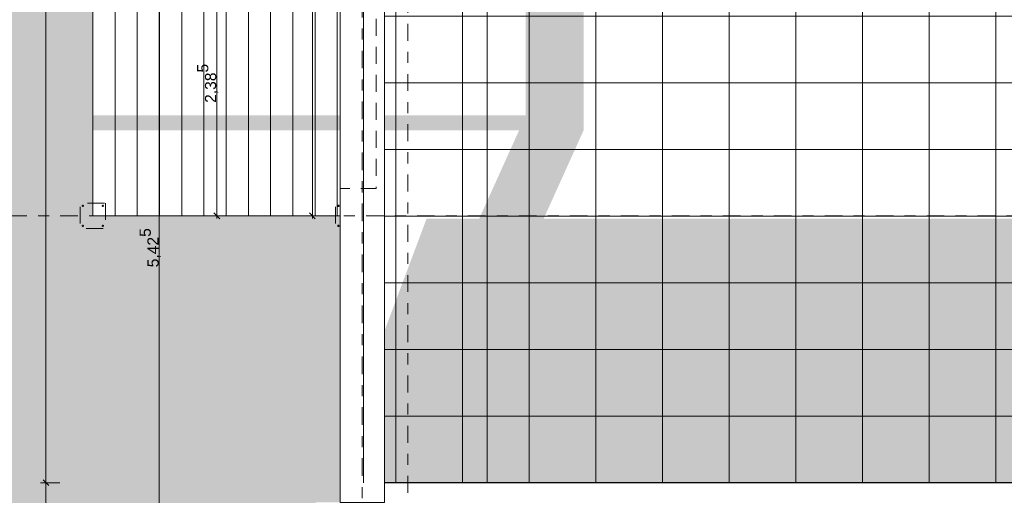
# Model space of a CAD drawing. Header units: metres. Extents: x -180 to 4, y -47 to 4.
# Tile 207 of 256: x -102.5 to -93.64, y -11.21 to -6.93. Entities that reach past the tile are written whole.
import ezdxf

# ---------------------------------------------------------------- set-up
doc = ezdxf.new("R2010")
doc.units = ezdxf.units.M
doc.header["$LTSCALE"] = 0.05
doc.header["$PDMODE"] = 1
doc.header["$PDSIZE"] = -2
for name, pattern in [('ISO-02 Strichlinie', [3.81, 3.048, -0.762]), ('ISO-10 Strichpunktlinie', [4.699, 3.048, -0.762, 0.127, -0.762]), ('Linienart-53', [5.291531, 3.175, -1.058062, 0.352704, -0.705764])]:
    doc.linetypes.add(name, pattern=pattern)
doc.layers.get('0').update_dxf_attribs({"lineweight": 25})
for name, color, linetype, lineweight, true_color in [('30 -35 Decken- 11 Bodendurchbruch', 7, 'Continuous', 15, 0x599559), ('30 -36 Dächer- 3 Dachbeläge', 7, 'Continuous', 15, 0x9999ff), ('70 -72 Beschriftung- 1 Beschriftung allgemein', 7, 'Continuous', 9, 0xff6633), ('70 -72 Beschriftung- 7 Detailverweise Linie', 7, 'Continuous', 9, 0x00dd00), ('70 -76 Bemaßung- 2 Allgemein', 7, 'Continuous', 5, 0x6666cc)]:
    doc.layers.add(name, color=color, linetype=linetype, lineweight=lineweight, true_color=true_color)
for name, color, linetype, lineweight in [('60- 61 allgemeine Ausstattung- 4 Terrassen', 7, 'Continuous', 9), ('70 -71 Achsen- 1 Gebäudeachsen', 7, 'Linienart-53', 18), ('70 -72 Beschriftung-14 Schatten', 7, 'Continuous', 5), ('Keine', 7, 'Continuous', 9)]:
    doc.layers.add(name, color=color, linetype=linetype, lineweight=lineweight)
doc.styles.add('Arial', font='arial.ttf')
doc.dimstyles.new('k+k 1_50', dxfattribs={"dimtxt": 0.075516, "dimasz": 0.05302, "dimexe": 0.05, "dimexo": 0.15, "dimgap": 0.01, "dimtad": 1, "dimdec": 3, "dimtxsty": 'Arial', "dimblk": 'VW_SLASH', "dimblk1": 'VW_SLASH', "dimblk2": 'VW_SLASH', "dimcen": 0, "dimdle": 0.05, "dimadec": 3, "dimazin": 0, "dimtfac": 0.75, "dimtdec": 3, "dimtix": 1, "dimtmove": 0, "dimatfit": 0, "dimldrblk": 'VW_SLASH-1', "dimfxl": 0.125, "dimfxlon": 1, "dimfrac": 2, "dimtolj": 1, "dimarcsym": 0})
doc.dimstyles.new('k+k_klein', dxfattribs={"dimtxt": 0.075516, "dimasz": 0.05302, "dimexe": 0.05, "dimexo": 0.15, "dimgap": 0.005, "dimtad": 1, "dimdec": 3, "dimtxsty": 'Arial', "dimblk": 'VW_SLASH-2', "dimblk1": 'VW_SLASH-2', "dimblk2": 'VW_SLASH-2', "dimcen": 0, "dimdle": 0.025, "dimadec": 3, "dimazin": 0, "dimtfac": 0.75, "dimtdec": 3, "dimtix": 1, "dimtmove": 0, "dimatfit": 0, "dimldrblk": 'VW_FILLEDARROW', "dimfxl": 0.1, "dimfxlon": 1, "dimfrac": 2, "dimtolj": 1, "dimarcsym": 0})

# ---------------------------------------------------------------- blocks, each defined once
blk = doc.blocks.new('Gruppe-365')
at = {"color": 255, "lineweight": 9}
blk.add_wipeout([(-74.6216, -0.277), (-74.6216, -0.732), (-82.636, -0.732), (-82.636, -3.5964), (-81.5037, -3.5964), (-81.5037, -5.5564), (-82.636, -5.5564), (-82.636, -7.647), (-78.391, -7.647), (-78.391, -9.597), (-82.636, -9.597), (-82.636, -11.982), (-99.136, -11.982), (-99.136, -30.912), (-74.9949, -30.912), (-74.9949, -13.7471), (-74.6216, -13.7471), (-74.6216, -31.367), (-99.591, -31.367), (-99.591, -11.527), (-83.091, -11.527), (-83.091, -0.277)], dxfattribs=at).dxf.layer = '30 -36 Dächer- 3 Dachbeläge'
blk = doc.blocks.new('Gruppe-1381')
at = {"layer": 'Keine', "color": 7, "linetype": 'ISO-02 Strichlinie', "lineweight": 9, "transparency": 33554687, "flags": 128}
for points in [[(-99.431, -8.582), (-99.431, -8.812), (-99.661, -8.812), (-99.661, -8.582)], [(-99.636, -8.613), (-99.6366, -8.613), (-99.6372, -8.6129), (-99.6377, -8.6128), (-99.6383, -8.6126), (-99.6388, -8.6123), (-99.6393, -8.612), (-99.6398, -8.6117), (-99.6402, -8.6113), (-99.6406, -8.6108), (-99.641, -8.6104), (-99.6413, -8.6099), (-99.6415, -8.6093), (-99.6417, -8.6088), (-99.6419, -8.6082), (-99.642, -8.6076), (-99.642, -8.607), (-99.642, -8.6065), (-99.6419, -8.6059), (-99.6417, -8.6053), (-99.6415, -8.6047), (-99.6413, -8.6042), (-99.641, -8.6037), (-99.6406, -8.6032), (-99.6402, -8.6028), (-99.6398, -8.6024), (-99.6393, -8.6021), (-99.6388, -8.6018), (-99.6383, -8.6015), (-99.6377, -8.6013), (-99.6372, -8.6012), (-99.6366, -8.6011), (-99.636, -8.601), (-99.6354, -8.6011), (-99.6348, -8.6012), (-99.6343, -8.6013), (-99.6337, -8.6015), (-99.6332, -8.6018), (-99.6327, -8.6021), (-99.6322, -8.6024), (-99.6318, -8.6028), (-99.6314, -8.6032), (-99.631, -8.6037), (-99.6307, -8.6042), (-99.6305, -8.6047), (-99.6303, -8.6053), (-99.6301, -8.6059), (-99.63, -8.6065), (-99.63, -8.607), (-99.63, -8.6076), (-99.6301, -8.6082), (-99.6303, -8.6088), (-99.6305, -8.6093), (-99.6307, -8.6099), (-99.631, -8.6104), (-99.6314, -8.6108), (-99.6318, -8.6113), (-99.6322, -8.6117), (-99.6327, -8.612), (-99.6332, -8.6123), (-99.6337, -8.6126), (-99.6343, -8.6128), (-99.6348, -8.6129), (-99.6354, -8.613)], [(-99.456, -8.613), (-99.4566, -8.613), (-99.4572, -8.6129), (-99.4577, -8.6128), (-99.4583, -8.6126), (-99.4588, -8.6123), (-99.4593, -8.612), (-99.4598, -8.6117), (-99.4602, -8.6113), (-99.4606, -8.6108), (-99.461, -8.6104), (-99.4613, -8.6099), (-99.4615, -8.6093), (-99.4617, -8.6088), (-99.4619, -8.6082), (-99.462, -8.6076), (-99.462, -8.607), (-99.462, -8.6065), (-99.4619, -8.6059), (-99.4617, -8.6053), (-99.4615, -8.6047), (-99.4613, -8.6042), (-99.461, -8.6037), (-99.4606, -8.6032), (-99.4602, -8.6028), (-99.4598, -8.6024), (-99.4593, -8.6021), (-99.4588, -8.6018), (-99.4583, -8.6015), (-99.4577, -8.6013), (-99.4572, -8.6012), (-99.4566, -8.6011), (-99.456, -8.601), (-99.4554, -8.6011), (-99.4548, -8.6012), (-99.4543, -8.6013), (-99.4537, -8.6015), (-99.4532, -8.6018), (-99.4527, -8.6021), (-99.4522, -8.6024), (-99.4518, -8.6028), (-99.4514, -8.6032), (-99.451, -8.6037), (-99.4507, -8.6042), (-99.4505, -8.6047), (-99.4503, -8.6053), (-99.4501, -8.6059), (-99.45, -8.6065), (-99.45, -8.607), (-99.45, -8.6076), (-99.4501, -8.6082), (-99.4503, -8.6088), (-99.4505, -8.6093), (-99.4507, -8.6099), (-99.451, -8.6104), (-99.4514, -8.6108), (-99.4518, -8.6113), (-99.4522, -8.6117), (-99.4527, -8.612), (-99.4532, -8.6123), (-99.4537, -8.6126), (-99.4543, -8.6128), (-99.4548, -8.6129), (-99.4554, -8.613)], [(-99.636, -8.793), (-99.6366, -8.793), (-99.6372, -8.7929), (-99.6377, -8.7928), (-99.6383, -8.7926), (-99.6388, -8.7923), (-99.6393, -8.792), (-99.6398, -8.7917), (-99.6402, -8.7913), (-99.6406, -8.7908), (-99.641, -8.7904), (-99.6413, -8.7899), (-99.6415, -8.7893), (-99.6417, -8.7888), (-99.6419, -8.7882), (-99.642, -8.7876), (-99.642, -8.787), (-99.642, -8.7865), (-99.6419, -8.7859), (-99.6417, -8.7853), (-99.6415, -8.7847), (-99.6413, -8.7842), (-99.641, -8.7837), (-99.6406, -8.7832), (-99.6402, -8.7828), (-99.6398, -8.7824), (-99.6393, -8.7821), (-99.6388, -8.7818), (-99.6383, -8.7815), (-99.6377, -8.7813), (-99.6372, -8.7812), (-99.6366, -8.7811), (-99.636, -8.781), (-99.6354, -8.7811), (-99.6348, -8.7812), (-99.6343, -8.7813), (-99.6337, -8.7815), (-99.6332, -8.7818), (-99.6327, -8.7821), (-99.6322, -8.7824), (-99.6318, -8.7828), (-99.6314, -8.7832), (-99.631, -8.7837), (-99.6307, -8.7842), (-99.6305, -8.7847), (-99.6303, -8.7853), (-99.6301, -8.7859), (-99.63, -8.7865), (-99.63, -8.787), (-99.63, -8.7876), (-99.6301, -8.7882), (-99.6303, -8.7888), (-99.6305, -8.7893), (-99.6307, -8.7899), (-99.631, -8.7904), (-99.6314, -8.7908), (-99.6318, -8.7913), (-99.6322, -8.7917), (-99.6327, -8.792), (-99.6332, -8.7923), (-99.6337, -8.7926), (-99.6343, -8.7928), (-99.6348, -8.7929), (-99.6354, -8.793)], [(-99.456, -8.793), (-99.4566, -8.793), (-99.4572, -8.7929), (-99.4577, -8.7928), (-99.4583, -8.7926), (-99.4588, -8.7923), (-99.4593, -8.792), (-99.4598, -8.7917), (-99.4602, -8.7913), (-99.4606, -8.7908), (-99.461, -8.7904), (-99.4613, -8.7899), (-99.4615, -8.7893), (-99.4617, -8.7888), (-99.4619, -8.7882), (-99.462, -8.7876), (-99.462, -8.787), (-99.462, -8.7865), (-99.4619, -8.7859), (-99.4617, -8.7853), (-99.4615, -8.7847), (-99.4613, -8.7842), (-99.461, -8.7837), (-99.4606, -8.7832), (-99.4602, -8.7828), (-99.4598, -8.7824), (-99.4593, -8.7821), (-99.4588, -8.7818), (-99.4583, -8.7815), (-99.4577, -8.7813), (-99.4572, -8.7812), (-99.4566, -8.7811), (-99.456, -8.781), (-99.4554, -8.7811), (-99.4548, -8.7812), (-99.4543, -8.7813), (-99.4537, -8.7815), (-99.4532, -8.7818), (-99.4527, -8.7821), (-99.4522, -8.7824), (-99.4518, -8.7828), (-99.4514, -8.7832), (-99.451, -8.7837), (-99.4507, -8.7842), (-99.4505, -8.7847), (-99.4503, -8.7853), (-99.4501, -8.7859), (-99.45, -8.7865), (-99.45, -8.787), (-99.45, -8.7876), (-99.4501, -8.7882), (-99.4503, -8.7888), (-99.4505, -8.7893), (-99.4507, -8.7899), (-99.451, -8.7904), (-99.4514, -8.7908), (-99.4518, -8.7913), (-99.4522, -8.7917), (-99.4527, -8.792), (-99.4532, -8.7923), (-99.4537, -8.7926), (-99.4543, -8.7928), (-99.4548, -8.7929), (-99.4554, -8.793)]]:
    blk.add_lwpolyline(points, close=True, dxfattribs=at)
blk = doc.blocks.new('Gruppe-1382')
at = {"layer": 'Keine', "color": 7, "linetype": 'ISO-02 Strichlinie', "lineweight": 9, "transparency": 33554687, "flags": 128}
for points in [[(-101.731, -8.582), (-101.731, -8.812), (-101.961, -8.812), (-101.961, -8.582)], [(-101.936, -8.613), (-101.9366, -8.613), (-101.9372, -8.6129), (-101.9377, -8.6128), (-101.9383, -8.6126), (-101.9388, -8.6123), (-101.9393, -8.612), (-101.9398, -8.6117), (-101.9402, -8.6113), (-101.9406, -8.6108), (-101.941, -8.6104), (-101.9413, -8.6099), (-101.9415, -8.6093), (-101.9417, -8.6088), (-101.9419, -8.6082), (-101.942, -8.6076), (-101.942, -8.607), (-101.942, -8.6065), (-101.9419, -8.6059), (-101.9417, -8.6053), (-101.9415, -8.6047), (-101.9413, -8.6042), (-101.941, -8.6037), (-101.9406, -8.6032), (-101.9402, -8.6028), (-101.9398, -8.6024), (-101.9393, -8.6021), (-101.9388, -8.6018), (-101.9383, -8.6015), (-101.9377, -8.6013), (-101.9372, -8.6012), (-101.9366, -8.6011), (-101.936, -8.601), (-101.9354, -8.6011), (-101.9348, -8.6012), (-101.9343, -8.6013), (-101.9337, -8.6015), (-101.9332, -8.6018), (-101.9327, -8.6021), (-101.9322, -8.6024), (-101.9318, -8.6028), (-101.9314, -8.6032), (-101.931, -8.6037), (-101.9307, -8.6042), (-101.9305, -8.6047), (-101.9303, -8.6053), (-101.9301, -8.6059), (-101.93, -8.6065), (-101.93, -8.607), (-101.93, -8.6076), (-101.9301, -8.6082), (-101.9303, -8.6088), (-101.9305, -8.6093), (-101.9307, -8.6099), (-101.931, -8.6104), (-101.9314, -8.6108), (-101.9318, -8.6113), (-101.9322, -8.6117), (-101.9327, -8.612), (-101.9332, -8.6123), (-101.9337, -8.6126), (-101.9343, -8.6128), (-101.9348, -8.6129), (-101.9354, -8.613)], [(-101.756, -8.613), (-101.7566, -8.613), (-101.7572, -8.6129), (-101.7577, -8.6128), (-101.7583, -8.6126), (-101.7588, -8.6123), (-101.7593, -8.612), (-101.7598, -8.6117), (-101.7602, -8.6113), (-101.7606, -8.6108), (-101.761, -8.6104), (-101.7613, -8.6099), (-101.7615, -8.6093), (-101.7617, -8.6088), (-101.7619, -8.6082), (-101.762, -8.6076), (-101.762, -8.607), (-101.762, -8.6065), (-101.7619, -8.6059), (-101.7617, -8.6053), (-101.7615, -8.6047), (-101.7613, -8.6042), (-101.761, -8.6037), (-101.7606, -8.6032), (-101.7602, -8.6028), (-101.7598, -8.6024), (-101.7593, -8.6021), (-101.7588, -8.6018), (-101.7583, -8.6015), (-101.7577, -8.6013), (-101.7572, -8.6012), (-101.7566, -8.6011), (-101.756, -8.601), (-101.7554, -8.6011), (-101.7548, -8.6012), (-101.7543, -8.6013), (-101.7537, -8.6015), (-101.7532, -8.6018), (-101.7527, -8.6021), (-101.7522, -8.6024), (-101.7518, -8.6028), (-101.7514, -8.6032), (-101.751, -8.6037), (-101.7507, -8.6042), (-101.7505, -8.6047), (-101.7503, -8.6053), (-101.7501, -8.6059), (-101.75, -8.6065), (-101.75, -8.607), (-101.75, -8.6076), (-101.7501, -8.6082), (-101.7503, -8.6088), (-101.7505, -8.6093), (-101.7507, -8.6099), (-101.751, -8.6104), (-101.7514, -8.6108), (-101.7518, -8.6113), (-101.7522, -8.6117), (-101.7527, -8.612), (-101.7532, -8.6123), (-101.7537, -8.6126), (-101.7543, -8.6128), (-101.7548, -8.6129), (-101.7554, -8.613)], [(-101.936, -8.793), (-101.9366, -8.793), (-101.9372, -8.7929), (-101.9377, -8.7928), (-101.9383, -8.7926), (-101.9388, -8.7923), (-101.9393, -8.792), (-101.9398, -8.7917), (-101.9402, -8.7913), (-101.9406, -8.7908), (-101.941, -8.7904), (-101.9413, -8.7899), (-101.9415, -8.7893), (-101.9417, -8.7888), (-101.9419, -8.7882), (-101.942, -8.7876), (-101.942, -8.787), (-101.942, -8.7865), (-101.9419, -8.7859), (-101.9417, -8.7853), (-101.9415, -8.7847), (-101.9413, -8.7842), (-101.941, -8.7837), (-101.9406, -8.7832), (-101.9402, -8.7828), (-101.9398, -8.7824), (-101.9393, -8.7821), (-101.9388, -8.7818), (-101.9383, -8.7815), (-101.9377, -8.7813), (-101.9372, -8.7812), (-101.9366, -8.7811), (-101.936, -8.781), (-101.9354, -8.7811), (-101.9348, -8.7812), (-101.9343, -8.7813), (-101.9337, -8.7815), (-101.9332, -8.7818), (-101.9327, -8.7821), (-101.9322, -8.7824), (-101.9318, -8.7828), (-101.9314, -8.7832), (-101.931, -8.7837), (-101.9307, -8.7842), (-101.9305, -8.7847), (-101.9303, -8.7853), (-101.9301, -8.7859), (-101.93, -8.7865), (-101.93, -8.787), (-101.93, -8.7876), (-101.9301, -8.7882), (-101.9303, -8.7888), (-101.9305, -8.7893), (-101.9307, -8.7899), (-101.931, -8.7904), (-101.9314, -8.7908), (-101.9318, -8.7913), (-101.9322, -8.7917), (-101.9327, -8.792), (-101.9332, -8.7923), (-101.9337, -8.7926), (-101.9343, -8.7928), (-101.9348, -8.7929), (-101.9354, -8.793)], [(-101.756, -8.793), (-101.7566, -8.793), (-101.7572, -8.7929), (-101.7577, -8.7928), (-101.7583, -8.7926), (-101.7588, -8.7923), (-101.7593, -8.792), (-101.7598, -8.7917), (-101.7602, -8.7913), (-101.7606, -8.7908), (-101.761, -8.7904), (-101.7613, -8.7899), (-101.7615, -8.7893), (-101.7617, -8.7888), (-101.7619, -8.7882), (-101.762, -8.7876), (-101.762, -8.787), (-101.762, -8.7865), (-101.7619, -8.7859), (-101.7617, -8.7853), (-101.7615, -8.7847), (-101.7613, -8.7842), (-101.761, -8.7837), (-101.7606, -8.7832), (-101.7602, -8.7828), (-101.7598, -8.7824), (-101.7593, -8.7821), (-101.7588, -8.7818), (-101.7583, -8.7815), (-101.7577, -8.7813), (-101.7572, -8.7812), (-101.7566, -8.7811), (-101.756, -8.781), (-101.7554, -8.7811), (-101.7548, -8.7812), (-101.7543, -8.7813), (-101.7537, -8.7815), (-101.7532, -8.7818), (-101.7527, -8.7821), (-101.7522, -8.7824), (-101.7518, -8.7828), (-101.7514, -8.7832), (-101.751, -8.7837), (-101.7507, -8.7842), (-101.7505, -8.7847), (-101.7503, -8.7853), (-101.7501, -8.7859), (-101.75, -8.7865), (-101.75, -8.787), (-101.75, -8.7876), (-101.7501, -8.7882), (-101.7503, -8.7888), (-101.7505, -8.7893), (-101.7507, -8.7899), (-101.751, -8.7904), (-101.7514, -8.7908), (-101.7518, -8.7913), (-101.7522, -8.7917), (-101.7527, -8.792), (-101.7532, -8.7923), (-101.7537, -8.7926), (-101.7543, -8.7928), (-101.7548, -8.7929), (-101.7554, -8.793)]]:
    blk.add_lwpolyline(points, close=True, dxfattribs=at)
blk = doc.blocks.new('Gruppe-1384')
at = {"color": 255, "linetype": 'ISO-02 Strichlinie', "lineweight": 5, "transparency": 33554483}
blk.add_wipeout([(-99.35099996, -11.10004198), (-99.35099996, -11.27704198), (-99.84099996, -11.27704198), (-99.84099996, -11.76704198), (-100.01799996, -11.76704198), (-100.01799996, -12.11704198), (-107.02059596, -12.11704198), (-107.02059596, -11.89704198), (-106.82099996, -11.89704198), (-106.82099996, -11.49704198), (-107.02059596, -11.49704198), (-107.02059596, -0.94704198), (-99.54599996, -0.94704198), (-99.54599996, -2.69704198), (-101.84599996, -2.69704198), (-101.84599996, -8.69704198), (-99.54599996, -8.69704198), (-99.54599996, -11.10004198)], dxfattribs=at).dxf.layer = '60- 61 allgemeine Ausstattung- 4 Terrassen'
at = {"layer": '60- 61 allgemeine Ausstattung- 4 Terrassen', "linetype": 'Continuous', "lineweight": 9, "transparency": 33554483}
h = blk.add_hatch(dxfattribs=at)
h.set_pattern_fill('Sand 1 sehr fein SRF', style=0, pattern_type=2)
h.set_pattern_definition([(-22, (-129.5485, -6.532042), (-0.018555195, 0.04226461), [0.000625, -0.061875]), (14, (-129.540251, -6.554718), (-0.037110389, -0.027832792), [0.000625, -0.030625]), (-3.77456, (-129.599014, -6.56915), (-0.01958604, 0.06597403), [0.00028186, -0.09367194]), (-68, (-129.42892, -6.50524), (0.1926424, 0.04408), [0.00028125, -0.09346875]), (96, (-129.562934, -6.596983), (-0.036105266, -0.06319548), [0.0005625, -0.0931875]), (132, (-129.5351, -6.57328), (0.040202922, 0.004123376), [0.0003125, -0.0621875]), (-17, (-129.567055, -6.55678), (0.0930531, 0.02892868), [0.000625, -0.061875]), (-145, (-129.5619, -6.551625), (0.06266964, -0.04009224), [0.000625, -0.061875]), (-137, (-129.57633, -6.548533), (0.0494443, -0.02123569), [0.000625, -0.061875])])
h.paths.add_polyline_path([(-99.84099996, -11.27704198), (-99.35099996, -11.27704198), (-99.35099996, -11.10004198), (-99.54599996, -11.10004198), (-99.54599996, -8.69704198), (-101.84599996, -8.69704198), (-101.84599996, -2.69704198), (-99.54599996, -2.69704198), (-99.54599996, -0.94704198), (-159.62399996, -0.94704198), (-159.62399996, -2.69704198), (-155.87399996, -2.69704198), (-155.87399996, -8.69704198), (-159.62399996, -8.69704198), (-159.62399996, -11.62704198), (-159.80099996, -11.62704198), (-159.80099996, -12.11704198), (-100.01799996, -12.11704198), (-100.01799996, -11.76704198), (-99.84099996, -11.76704198)])
h.paths.add_polyline_path([(-152.82099996, -11.49704198), (-152.42099996, -11.49704198), (-152.42099996, -11.89704198), (-152.82099996, -11.89704198)])
h.paths.add_polyline_path([(-107.22099996, -11.49704198), (-106.82099996, -11.49704198), (-106.82099996, -11.89704198), (-107.22099996, -11.89704198)])
h.paths.add_polyline_path([(-114.82099996, -11.49704198), (-114.42099996, -11.49704198), (-114.42099996, -11.89704198), (-114.82099996, -11.89704198)])
h.paths.add_polyline_path([(-122.42099996, -11.49704198), (-122.02099996, -11.49704198), (-122.02099996, -11.89704198), (-122.42099996, -11.89704198)])
h.paths.add_polyline_path([(-130.02099996, -11.49704198), (-129.62099996, -11.49704198), (-129.62099996, -11.89704198), (-130.02099996, -11.89704198)])
h.paths.add_polyline_path([(-137.62099996, -11.49704198), (-137.22099996, -11.49704198), (-137.22099996, -11.89704198), (-137.62099996, -11.89704198)])
h.paths.add_polyline_path([(-145.22099996, -11.49704198), (-144.82099996, -11.49704198), (-144.82099996, -11.89704198), (-145.22099996, -11.89704198)])
at = {"layer": '60- 61 allgemeine Ausstattung- 4 Terrassen', "linetype": 'Continuous', "lineweight": 9, "transparency": 33554534}
h = blk.add_hatch(dxfattribs=at)
h.set_pattern_fill('Platte 60_60 SRF-1', style=0, pattern_type=2)
h.set_pattern_definition([(90, (-83.5178, -11.10004), (-0.6, 7e-17), []), (0, (-83.5178, -11.10004), (0, 0.6), [])])
h.paths.add_polyline_path([(-83.51799996, -8.69594214), (-88.91799996, -8.69756841), (-88.91713959, -2.69756841), (-83.51799996, -2.69756841), (-83.51799996, -0.94704198), (-99.54599996, -0.94704198), (-99.54599996, -11.10004198), (-83.51799996, -11.10004198)])
at = {"layer": '60- 61 allgemeine Ausstattung- 4 Terrassen', "linetype": 'Continuous', "lineweight": 9, "transparency": 33554495}
h = blk.add_hatch(dxfattribs=at)
h.set_pattern_fill('Dämmstoff v 2mm SRF', style=0, pattern_type=2)
h.set_pattern_definition([(90, (-101.846, -2.69704), (0.2, 0), [])])
h.paths.add_polyline_path([(-101.84599996, -2.69704198), (-99.54599996, -2.69704198), (-99.54599996, -8.69704198), (-101.84599996, -8.69704198)])
at = {"layer": '60- 61 allgemeine Ausstattung- 4 Terrassen', "color": 252, "linetype": 'Continuous', "lineweight": 9, "true_color": 0x888888, "transparency": 33554687, "flags": 128}
blk.add_lwpolyline([(-83.51799996, -8.69594214), (-88.91799996, -8.69756841), (-88.91713959, -2.69756841), (-83.51799996, -2.69756841), (-83.51799996, -0.94704198), (-99.54599996, -0.94704198), (-99.54599996, -11.10004198), (-83.51799996, -11.10004198)], close=True, dxfattribs=at)
at = {"layer": '60- 61 allgemeine Ausstattung- 4 Terrassen', "color": 252, "linetype": 'Continuous', "true_color": 0x888888, "flags": 128}
blk.add_lwpolyline([(-101.84599996, -2.69704198), (-99.54599996, -2.69704198), (-99.54599996, -8.69704198), (-101.84599996, -8.69704198)], close=True, dxfattribs=at)
at = {"layer": '70 -72 Beschriftung- 1 Beschriftung allgemein', "color": 7}
for name in ['Gruppe-1382', 'Gruppe-1381']:
    blk.add_blockref(name, (0, 0), dxfattribs=at)
blk = doc.blocks.new('Gruppe-1438')
at = {"layer": '70 -72 Beschriftung-14 Schatten', "linetype": 'Continuous', "lineweight": 0, "transparency": 33554495}
h = blk.add_hatch(color=7, dxfattribs=at)
h.paths.add_polyline_path([(-99.3181, -9.9923), (-99.7998, -11.277), (-99.381, -11.277), (-99.381, -11.1), (-83.518, -11.1), (-83.518, -8.7228), (-97.7878, -8.7228), (-97.4287, -7.9275), (-97.4287, 0.15), (-97.9487, 0.15), (-97.9487, -7.7933), (-105.0287, -7.7933), (-105.0287, 0.15), (-105.5487, 0.15), (-105.5487, -7.7933), (-112.6287, -7.7933), (-112.6287, 0.15), (-113.1487, 0.15), (-113.1487, -7.7933), (-120.2287, -7.7933), (-120.2287, 0.15), (-120.7487, 0.15), (-120.7487, -7.7933), (-127.8287, -7.7933), (-127.8287, 0.15), (-128.3487, 0.15), (-128.3487, -7.7933), (-135.4287, -7.7933), (-135.4287, 0.15), (-135.9487, 0.15), (-135.9487, -7.7933), (-143.0287, -7.7933), (-143.0287, 0.15), (-143.5487, 0.15), (-143.5487, -7.7933), (-150.6287, -7.7933), (-150.6287, 0.15), (-151.1487, 0.15), (-151.1487, -7.7933), (-158.2287, -7.7933), (-158.2287, 0.15), (-158.7487, 0.15), (-158.7487, -0.087), (-159.801, -0.087), (-159.801, -9.1985), (-166.4632, -9.1985), (-166.4632, -0.057), (-166.9832, -0.057), (-166.9832, -9.1985), (-174.0632, -9.1985), (-174.0632, -0.027), (-174.5832, -0.027), (-174.5832, -9.1985), (-175.221, -10.6111), (-175.221, -11.897), (-174.0632, -9.3327), (-167.0438, -9.3327), (-167.621, -10.6111), (-167.621, -11.897), (-166.4632, -9.3327), (-159.801, -9.3327), (-159.801, -10.1239), (-160.021, -10.6111), (-160.021, -11.897), (-159.831, -11.4762), (-159.831, -12.1155), (-158.8723, -9.9923), (-152.1416, -9.9923), (-152.421, -10.6111), (-152.421, -11.897), (-151.561, -9.9923), (-144.5416, -9.9923), (-144.821, -10.6111), (-144.821, -11.897), (-143.961, -9.9923), (-136.9416, -9.9923), (-137.221, -10.6111), (-137.221, -11.897), (-136.361, -9.9923), (-129.3416, -9.9923), (-129.621, -10.6111), (-129.621, -11.897), (-128.761, -9.9923), (-121.7416, -9.9923), (-122.021, -10.6111), (-122.021, -11.897), (-121.161, -9.9923), (-114.1416, -9.9923), (-114.421, -10.6111), (-114.421, -11.897), (-113.561, -9.9923), (-106.5416, -9.9923), (-106.821, -10.6111), (-106.821, -11.897), (-105.961, -9.9923)])
h.paths.add_polyline_path([(-151.2093, -7.9275), (-152.081, -9.8581), (-158.8117, -9.8581), (-158.7093, -9.6311), (-158.7093, -8.9919), (-158.2287, -7.9275)])
h.paths.add_polyline_path([(-99.2677, -9.8581), (-105.9004, -9.8581), (-105.0287, -7.9275), (-98.0093, -7.9275), (-98.3684, -8.7228), (-98.8421, -8.7228)])
h.paths.add_polyline_path([(-112.6287, -7.9275), (-105.6093, -7.9275), (-106.481, -9.8581), (-113.5004, -9.8581)])
h.paths.add_polyline_path([(-120.2287, -7.9275), (-113.2093, -7.9275), (-114.081, -9.8581), (-121.1004, -9.8581)])
h.paths.add_polyline_path([(-127.8287, -7.9275), (-120.8093, -7.9275), (-121.681, -9.8581), (-128.7004, -9.8581)])
h.paths.add_polyline_path([(-135.4287, -7.9275), (-128.4093, -7.9275), (-129.281, -9.8581), (-136.3004, -9.8581)])
h.paths.add_polyline_path([(-143.0287, -7.9275), (-136.0093, -7.9275), (-136.881, -9.8581), (-143.9004, -9.8581)])
h.paths.add_polyline_path([(-150.6287, -7.9275), (-143.6093, -7.9275), (-144.481, -9.8581), (-151.5004, -9.8581)])
at = {"color": 255, "lineweight": 9}
blk.add_wipeout([(-99.621, -0.247), (-99.221, -0.247), (-99.221, -11.277), (-99.621, -11.277)], dxfattribs=at).dxf.layer = '60- 61 allgemeine Ausstattung- 4 Terrassen'
at = {"layer": '60- 61 allgemeine Ausstattung- 4 Terrassen', "lineweight": 9, "flags": 128}
blk.add_lwpolyline([(-99.621, -0.247), (-99.221, -0.247), (-99.221, -11.277), (-99.621, -11.277)], close=True, dxfattribs=at)
blk = doc.blocks.new('_Dach_2D (2D)')
at = {"layer": '30 -35 Decken- 11 Bodendurchbruch', "color": 7}
blk.add_blockref('Gruppe-365', (0, 0), dxfattribs=at)
at = {"layer": '60- 61 allgemeine Ausstattung- 4 Terrassen', "color": 7}
blk.add_blockref('Gruppe-1384', (0, 0), dxfattribs=at)
blk.add_blockref('Gruppe-1438', (0, 0), dxfattribs=at)
at = {"layer": '60- 61 allgemeine Ausstattung- 4 Terrassen', "color": 7, "linetype": 'ISO-02 Strichlinie', "flags": 128}
blk.add_lwpolyline([(-99.62099996, -2.45204198), (-99.29599996, -2.45204198), (-99.29599996, -8.45204198), (-99.62099996, -8.45204198)], dxfattribs=at)
blk = doc.blocks.new('VW_SLASH')
at = {"color": 0, "linetype": 'ByBlock', "lineweight": -2, "transparency": 16777216}
blk.add_line((0.94, 0), (-1, 0), dxfattribs=at)
at = {"color": 0, "lineweight": 20, "transparency": 16777216, "flags": 128}
blk.add_lwpolyline([(0.5, 0.5), (-0.5, -0.5)], dxfattribs=at)
blk = doc.blocks.new('*D2290')
at = {"layer": '70 -76 Bemaßung- 2 Allgemein', "color": 0, "lineweight": -2}
for p, q in [((-102.143, -0.447), (-102.318, -0.447)), ((-102.268, -11.047), (-102.268, -0.5001)), ((-102.143, -11.1), (-102.318, -11.1))]:
    blk.add_line(p, q, dxfattribs=at)
at = {"layer": 'Defpoints', "color": 0}
for p in [(-102.268, -0.447), (-99.1057, -0.447), (-98.57, -11.1)]:
    blk.add_point(p, dxfattribs=at)
at = {"layer": '70 -76 Bemaßung- 2 Allgemein', "color": 0, "lineweight": -2, "xscale": 0.05302001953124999, "yscale": 0.05302001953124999, "zscale": 0.05302001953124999}
for p, rotation in [((-102.268, -0.447), 90), ((-102.268, -11.1), 270)]:
    blk.add_blockref('VW_SLASH', p, dxfattribs=dict(at, rotation=rotation))
at = {"layer": '70 -76 Bemaßung- 2 Allgemein', "color": 0, "insert": (-102.3561, -5.7735), "char_height": 0.100689, "attachment_point": 5, "rotation": 90, "style": 'Arial'}
blk.add_mtext('\\A1;10,65\\S3^ ;', dxfattribs=at)
blk = doc.blocks.new('VW_SLASH-1')
at = {"color": 0, "linetype": 'ByBlock', "lineweight": -2, "transparency": 16777216}
blk.add_line((0.94, 0), (-1, 0), dxfattribs=at)
at = {"color": 0, "lineweight": 5, "transparency": 16777216, "flags": 128}
blk.add_lwpolyline([(0.5, 0.5), (-0.5, -0.5)], dxfattribs=at)
blk = doc.blocks.new('*D2291')
at = {"layer": '70 -76 Bemaßung- 2 Allgemein', "color": 0, "lineweight": -2}
for p, q in [((-102.143, -11.1), (-102.318, -11.1)), ((-102.268, -11.644), (-102.268, -11.1531)), ((-102.121, -11.697), (-102.218, -11.697))]:
    blk.add_line(p, q, dxfattribs=at)
at = {"layer": 'Defpoints', "color": 0}
for p in [(-102.268, -11.1), (-98.57, -11.1), (-102.271, -11.697)]:
    blk.add_point(p, dxfattribs=at)
at = {"layer": '70 -76 Bemaßung- 2 Allgemein', "color": 0, "lineweight": -2, "xscale": 0.05302001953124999, "yscale": 0.05302001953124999, "zscale": 0.05302001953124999}
for p, rotation in [((-102.268, -11.1), 90), ((-102.268, -11.697), 270)]:
    blk.add_blockref('VW_SLASH', p, dxfattribs=dict(at, rotation=rotation))
at = {"layer": '70 -76 Bemaßung- 2 Allgemein', "color": 0, "insert": (-102.3453, -11.3985), "char_height": 0.100689, "attachment_point": 5, "rotation": 90, "style": 'Arial'}
blk.add_mtext('\\A1;59\\S7^ ;', dxfattribs=at)
blk = doc.blocks.new('VW_SLASH-2')
at = {"color": 0, "linetype": 'ByBlock', "lineweight": -2, "transparency": 16777216}
blk.add_line((0.47, 0), (-1, 0), dxfattribs=at)
at = {"color": 0, "lineweight": 5, "transparency": 16777216, "flags": 128}
blk.add_lwpolyline([(0.5, 0.5), (-0.5, -0.5)], dxfattribs=at)
blk = doc.blocks.new('*D2354')
at = {"layer": '70 -76 Bemaßung- 2 Allgemein', "color": 0, "lineweight": -2}
for p, q in [((-101.1479, -6.272), (-101.2979, -6.272)), ((-101.2479, -11.644), (-101.2479, -6.325)), ((-101.1479, -11.697), (-101.2979, -11.697))]:
    blk.add_line(p, q, dxfattribs=at)
at = {"layer": 'Defpoints', "color": 0}
for p in [(-101.2479, -6.272), (-100.6981, -6.272), (-100.8368, -11.697)]:
    blk.add_point(p, dxfattribs=at)
at = {"layer": '70 -76 Bemaßung- 2 Allgemein', "color": 0, "lineweight": -2, "xscale": 0.05302001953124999, "yscale": 0.05302001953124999, "zscale": 0.05302001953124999}
for p, rotation in [((-101.2479, -6.272), 90), ((-101.2479, -11.697), 270)]:
    blk.add_blockref('VW_SLASH-2', p, dxfattribs=dict(at, rotation=rotation))
at = {"layer": '70 -76 Bemaßung- 2 Allgemein', "color": 0, "insert": (-101.3301, -8.9845), "char_height": 0.100689, "attachment_point": 5, "rotation": 90, "style": 'Arial'}
blk.add_mtext('\\A1;5,42\\S5^ ;', dxfattribs=at)
blk = doc.blocks.new('VW_FILLEDARROW')
at = {"linetype": 'Continuous', "lineweight": 0, "transparency": 16777216}
blk.add_hatch(color=0, dxfattribs=at).paths.add_polyline_path([(-2.83, 0.76), (0, 0), (-2.83, -0.76)])
at = {"color": 0, "lineweight": 5, "transparency": 16777216, "flags": 128}
blk.add_lwpolyline([(-2.83, 0.76), (0, 0), (-2.83, -0.76)], close=True, dxfattribs=at)
blk = doc.blocks.new('*D2813')
at = {"layer": '70 -76 Bemaßung- 2 Allgemein', "color": 0, "lineweight": -2}
for p, q in [((-99.97, -2.697), (-99.82, -2.697)), ((-99.87, -8.644), (-99.87, -2.7501)), ((-99.97, -8.697), (-99.82, -8.697))]:
    blk.add_line(p, q, dxfattribs=at)
at = {"layer": 'Defpoints', "color": 0}
for p in [(-100.2425, -2.697), (-99.87, -2.697), (-100.2382, -8.697)]:
    blk.add_point(p, dxfattribs=at)
at = {"layer": '70 -76 Bemaßung- 2 Allgemein', "color": 0, "lineweight": -2, "xscale": 0.05302001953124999, "yscale": 0.05302001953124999, "zscale": 0.05302001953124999}
for p, rotation in [((-99.87, -2.697), 90), ((-99.87, -8.697), 270)]:
    blk.add_blockref('VW_SLASH-2', p, dxfattribs=dict(at, rotation=rotation))
at = {"layer": '70 -76 Bemaßung- 2 Allgemein', "color": 0, "insert": (-99.9355, -5.697), "char_height": 0.10069, "attachment_point": 5, "rotation": 90, "style": 'Arial'}
blk.add_mtext('\\A1;6,00', dxfattribs=at)
blk = doc.blocks.new('*D2843')
at = {"layer": '70 -76 Bemaßung- 2 Allgemein', "color": 0, "lineweight": -2}
for p, q in [((-100.756, -6.312), (-100.78, -6.312)), ((-100.73, -8.644), (-100.73, -6.3651)), ((-100.63, -8.697), (-100.78, -8.697))]:
    blk.add_line(p, q, dxfattribs=at)
at = {"layer": 'Defpoints', "color": 0}
for p in [(-100.73, -6.312), (-100.606, -6.312), (-100.2005, -8.697)]:
    blk.add_point(p, dxfattribs=at)
at = {"layer": '70 -76 Bemaßung- 2 Allgemein', "color": 0, "lineweight": -2, "xscale": 0.05302001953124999, "yscale": 0.05302001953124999, "zscale": 0.05302001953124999}
for p, rotation in [((-100.73, -6.312), 90), ((-100.73, -8.697), 270)]:
    blk.add_blockref('VW_SLASH-2', p, dxfattribs=dict(at, rotation=rotation))
at = {"layer": '70 -76 Bemaßung- 2 Allgemein', "color": 0, "insert": (-100.8122, -7.5045), "char_height": 0.100689, "attachment_point": 5, "rotation": 90, "style": 'Arial'}
blk.add_mtext('\\A1;2,38\\S5^ ;', dxfattribs=at)
blk = doc.blocks.new('_Achsen (3D)')
at = {"layer": '70 -71 Achsen- 1 Gebäudeachsen', "transparency": 33554687}
for p, q in [((-99.421, 3.8), (-99.421, -46.172)), ((-179.668, -8.697), (3.826, -8.697))]:
    blk.add_line(p, q, dxfattribs=at)
blk = doc.blocks.new('Gruppe-1917')
at = {"layer": '70 -76 Bemaßung- 2 Allgemein'}
for base, p1, p2, text, picture, middle in [((-102.26799996, -0.44704198), (-98.57, -11.10004198), (-99.10570281, -0.44704198), '10,65\\S3^ ;', '*D2290', (-102.3561008, -5.77354198)), ((-102.26799996, -11.10004198), (-102.27099996, -11.69704198), (-98.57, -11.10004198), '59\\S7^ ;', '*D2291', (-102.34532711, -11.39854198))]:
    dim = blk.add_linear_dim(base=base, p1=p1, p2=p2, angle=270, text=text, dimstyle='k+k 1_50', override={"dimtxt": 0.100689, "dimgap": 0.01, "dimdec": 8, "dimpost": '<>', "dimtxsty": 'Arial', "dimtmove": 2}, dxfattribs=at)
    dim.commit()
    dim.dimension.update_dxf_attribs({"geometry": picture, "text_midpoint": middle})
blk = doc.blocks.new('Gruppe-1932')
at = {"layer": '70 -76 Bemaßung- 2 Allgemein'}
dim = blk.add_linear_dim(base=(-101.2479, -6.272), p1=(-100.8368, -11.697), p2=(-100.6981, -6.272), angle=270, text='5,42\\S5^ ;', dimstyle='k+k_klein', override={"dimtxt": 0.100689, "dimgap": 0.005, "dimpost": '<>', "dimtxsty": 'Arial', "dimtmove": 2}, dxfattribs=at)
dim.commit()
dim.dimension.update_dxf_attribs({"geometry": '*D2354', "text_midpoint": (-101.3301, -8.9845)})
blk = doc.blocks.new('_Dach_2D Bemaßung_ Beschriftung (2D)')
at = {"layer": '30 -36 Dächer- 3 Dachbeläge'}
blk.add_line((-98.29599996, -11.10004198), (-98.29599996, -0.17704198), dxfattribs=at)
at = {"layer": '70 -72 Beschriftung- 1 Beschriftung allgemein'}
blk.add_line((-99.41099996, -0.16704198), (-99.41099996, -11.10004198), dxfattribs=at)
at = {"layer": '70 -72 Beschriftung- 7 Detailverweise Linie', "linetype": 'ISO-10 Strichpunktlinie', "flags": 128}
blk.add_lwpolyline([(-176.32, 0.3208767), (-99.01, 0.3208767), (-99.01, -12.16), (-176.32, -12.16)], close=True, dxfattribs=at)
at = {"layer": '70 -76 Bemaßung- 2 Allgemein'}
for name in ['Gruppe-1917', 'Gruppe-1932']:
    blk.add_blockref(name, (0, 0), dxfattribs=at)
for base, p1, p2, text, picture, middle in [((-99.87, -2.69704198), (-100.23822527, -8.69704198), (-100.24248451, -2.69704198), '6,00', '*D2813', (-99.93546354, -5.69704198)), ((-100.73, -6.31204198), (-100.20049083, -8.69704198), (-100.60599996, -6.31204198), '2,38\\S5^ ;', '*D2843', (-100.81219464, -7.50454198))]:
    dim = blk.add_linear_dim(base=base, p1=p1, p2=p2, angle=270, text=text, dimstyle='k+k_klein', override={"dimtxt": 0.100689, "dimgap": 0.005, "dimdec": 8, "dimpost": '<>', "dimtxsty": 'Arial', "dimtmove": 2}, dxfattribs=at)
    dim.commit()
    dim.dimension.update_dxf_attribs({"geometry": picture, "text_midpoint": middle})

msp = doc.modelspace()

# ---------------------------------------------------------------- block references
at = {"layer": 'Keine', "color": 1}
msp.add_blockref('_Dach_2D (2D)', (0, 0), dxfattribs=at)

# ---------------------------------------------------------------- next in the draw order: block references
msp.add_blockref('_Dach_2D Bemaßung_ Beschriftung (2D)', (0, 0), dxfattribs=at)

# ---------------------------------------------------------------- next in the draw order: block references
msp.add_blockref('_Achsen (3D)', (0, 0), dxfattribs=at)

doc.saveas('drawing.dxf')
